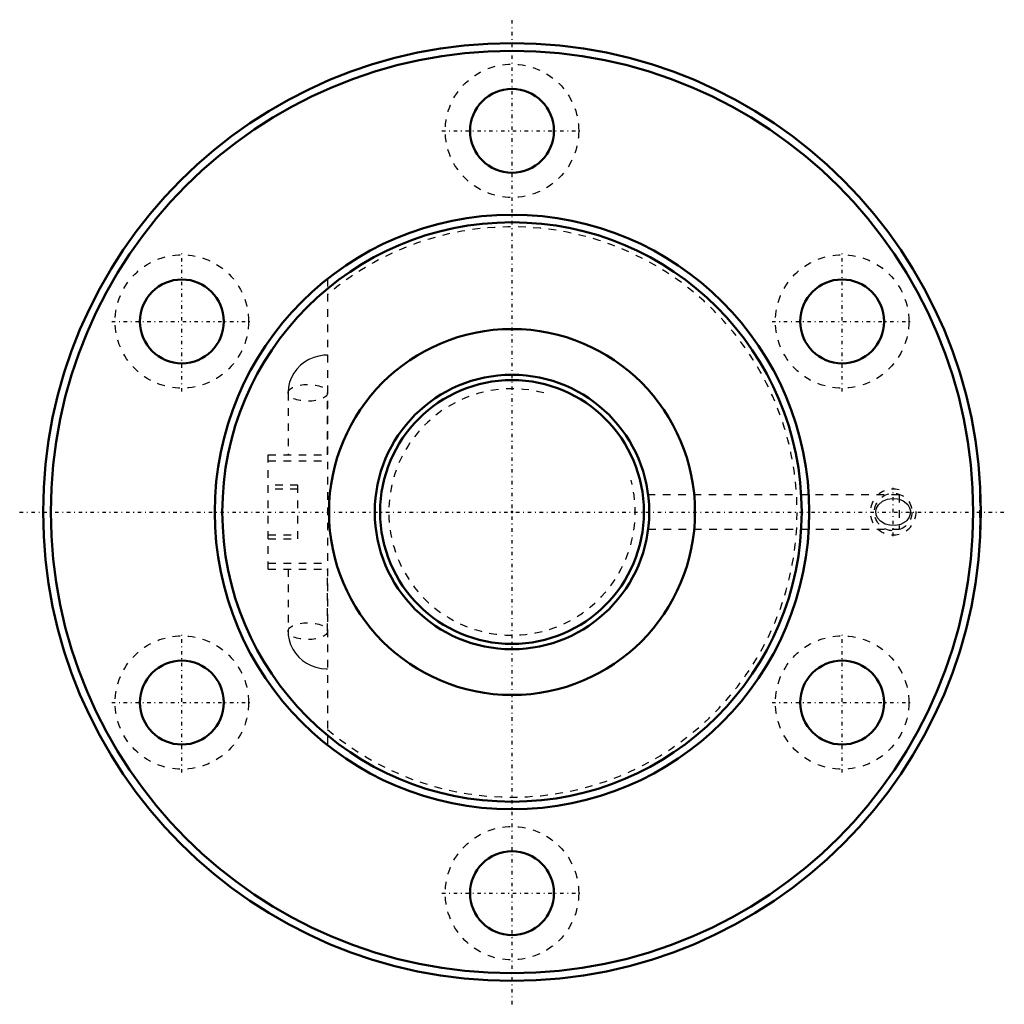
# Model space of a CAD drawing. Header units: millimetres. Extents: x -65 to 65, y -65 to 65.
import ezdxf

# ---------------------------------------------------------------- set-up
doc = ezdxf.new("R2010")
doc.units = ezdxf.units.MM
doc.linetypes.add('Center', pattern=[1.5, 0.45, -0.5, 0.05, -0.5])
doc.linetypes.add('Dashed', pattern=[2, 1, -1])
for name, color, linetype, lineweight in [('2d ConnectionPoints', 7, 'Continuous', 50), ('AM_0', 7, 'Continuous', 50), ('AM_5', 3, 'Continuous', 25), ('AM_7', 7, 'Center', 25), ('AM_9', 6, 'Dashed', 25)]:
    doc.layers.add(name, color=color, linetype=linetype, lineweight=lineweight)

# ---------------------------------------------------------------- blocks, each defined once
blk = doc.blocks.new('1_BNF_3612_2_5RR_Nut_0_in_BNF3612V_2_5RRG1_107LC0_000_rev_2')
at = {"layer": 'AM_0'}
for centre, radius in [((0, 0), 61.5), ((0, 0), 60.5), ((0, 50), 5.5), ((0, 0), 39), ((0, 0), 38), ((-43.3, 25), 5.5), ((43.3, 25), 5.5), ((0, 0), 24), ((-43.3, -25), 5.5), ((43.3, -25), 5.5), ((0, -50), 5.5)]:
    blk.add_circle(centre, radius, dxfattribs=at)
at = {"layer": 'AM_5', "linetype": 'Dashed'}
blk.add_arc((50, 0), 3, 75, 15, dxfattribs=at)
at = {"layer": 'AM_7'}
for p, q in [((0, -64.58), (0, 64.58)), ((-9.19, 50), (9.19, 50)), ((-43.3, 15.81), (-43.3, 34.19)), ((43.3, 15.81), (43.3, 34.19)), ((-52.49, 25), (-34.11, 25)), ((34.11, 25), (52.49, 25)), ((50, -3.15), (50, 3.15)), ((-64.58, 0), (64.58, 0)), ((-43.3, -34.19), (-43.3, -15.81)), ((43.3, -34.19), (43.3, -15.81)), ((-52.49, -25), (-34.11, -25)), ((34.11, -25), (52.49, -25)), ((-9.19, -50), (9.19, -50))]:
    blk.add_line(p, q, dxfattribs=at)
at = {"layer": 'AM_9'}
for p, q in [((-24.18, 30.6), (-24.18, -30.6)), ((-29.38, 15.63), (-29.38, 7.5)), ((-24.18, 7.5), (-24.18, 15.63)), ((-31.98, 7.5), (-24.18, 7.5)), ((-31.98, -7.5), (-31.98, 7.5)), ((-31.98, 6.7), (-24.18, 6.7)), ((-28.08, 3.5), (-31.98, 3.5)), ((-28.08, 3), (-31.98, 3)), ((-28.08, -3.5), (-28.08, 3.5)), ((50.8, 2.25), (17.86, 2.25)), ((50.8, 2.25), (50.8, -2.25)), ((61.5, 2.25), (61.3, 2.25)), ((61.3, 2.25), (61.3, -2.25)), ((17.86, -2.25), (50.8, -2.25)), ((61.3, -2.25), (61.46, -2.25)), ((-31.98, -3), (-28.08, -3)), ((-31.98, -3.5), (-28.08, -3.5)), ((-31.98, -6.7), (-24.18, -6.7)), ((-31.98, -7.5), (-24.18, -7.5)), ((-29.38, -7.5), (-29.38, -15.63)), ((-24.18, -15.63), (-24.18, -7.5))]:
    blk.add_line(p, q, dxfattribs=at)
for points in [[(-24.18, 20.59), (-24.66, 20.57), (-25.34, 20.46), (-26, 20.28), (-26.63, 20.01), (-27.22, 19.66), (-27.75, 19.24), (-28.22, 18.75), (-28.62, 18.21), (-28.94, 17.63), (-29.17, 17.01), (-29.32, 16.37), (-29.38, 15.76), (-29.38, 15.63)], [(50.8, -1.67), (50.26, -1.77), (49.54, -1.74), (48.94, -1.58), (48.33, -1.21), (47.96, -0.78), (47.78, -0.35), (47.74, 0.12), (47.83, 0.52), (48.09, 0.96), (48.59, 1.41), (49.24, 1.68), (49.9, 1.78), (50.58, 1.72), (50.8, 1.67)], [(50.8, 1.67), (51.31, 1.46), (51.9, 0.98), (52.15, 0.56), (52.26, 0.14), (52.23, -0.3), (52.1, -0.68), (51.77, -1.12), (51.64, -1.24), (50.95, -1.62), (50.8, -1.67)], [(-29.38, -15.63), (-29.35, -16.14), (-29.24, -16.78), (-29.04, -17.39), (-28.76, -17.98), (-28.41, -18.52), (-27.98, -19.02), (-27.49, -19.46), (-26.94, -19.83), (-26.35, -20.14), (-25.71, -20.37), (-25.05, -20.52), (-24.37, -20.59), (-24.18, -20.59)]]:
    blk.add_lwpolyline(points, dxfattribs=at)
for centre, radius in [((0, 50), 8.75), ((-43.3, 25), 8.75), ((43.3, 25), 8.75), ((50, 0), 2.46), ((-43.3, -25), 8.75), ((43.3, -25), 8.75), ((0, -50), 8.75)]:
    blk.add_circle(centre, radius, dxfattribs=at)
blk.add_arc((0, 0), 37.4, 229.72, 130.28, dxfattribs=at)
for centre in [(-26.78, 15.63), (-26.78, -15.63)]:
    blk.add_ellipse(centre, major_axis=(-2.6, 0), ratio=0.422618, dxfattribs=at)
blk = doc.blocks.new('2_BNF_3612_2_5RR000_Shaft_0_in_BNF3612V_2_5RRG1_107LC0_000_rev_2')
at = {"layer": 'AM_0'}
for radius in [18, 17.3]:
    blk.add_circle((0, 0), radius, dxfattribs=at)
at = {"layer": 'AM_5', "linetype": 'Dashed'}
blk.add_arc((0, 0), 16.16, 75, 15, dxfattribs=at)

msp = doc.modelspace()

# ---------------------------------------------------------------- linework, layer by layer
at = {"layer": '2d ConnectionPoints'}
msp.add_point((0, 0), dxfattribs=at)
msp.add_point((0, 0), dxfattribs=at)

# ---------------------------------------------------------------- block references
for name in ['1_BNF_3612_2_5RR_Nut_0_in_BNF3612V_2_5RRG1_107LC0_000_rev_2', '2_BNF_3612_2_5RR000_Shaft_0_in_BNF3612V_2_5RRG1_107LC0_000_rev_2']:
    msp.add_blockref(name, (0, 0))

doc.saveas('drawing.dxf')
